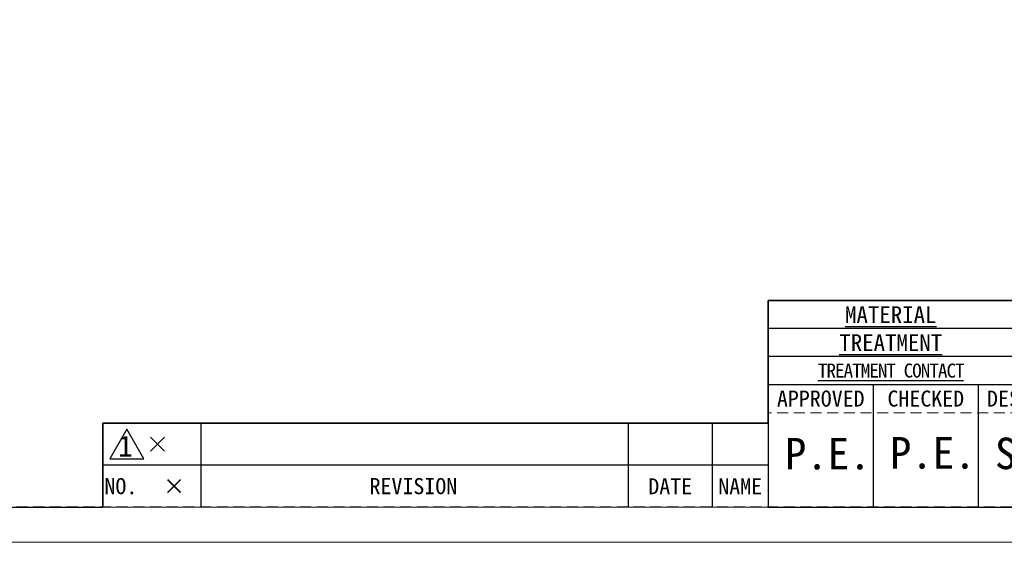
# Model space of a CAD drawing. Header units: millimetres. Extents: x -201 to 202, y 143 to 428.
# Tile 2 of 24: x -90 to 50, y 143 to 217. Entities that reach past the tile are written whole.
import ezdxf
from ezdxf.enums import TextEntityAlignment as Align

# ---------------------------------------------------------------- set-up
doc = ezdxf.new("R2010")
doc.units = ezdxf.units.MM
doc.header["$LTSCALE"] = 0.25
doc.linetypes.add('HIDDEN', pattern=[9.525, 6.35, -3.175])
doc.layers.add('EMPTY LINE', color=252, linetype='Continuous', lineweight=0, plot=False)
doc.layers.add('FORM', color=7, linetype='Continuous')
doc.styles.add('VS Standard', font='msgothic.ttc', dxfattribs={"height": 3})
doc.styles.add('VS Standard(小)', font='txt', dxfattribs={"height": 2.4})

# ---------------------------------------------------------------- blocks, each defined once
blk = doc.blocks.new('表題欄金物用_ver2.0.0')
at = {"layer": 'FORM', "color": 0}
for p, q in [((-11, 40.5), (-191, 40.5)), ((-191, 40.5), (-191, 28.5)), ((-39, 36.5), (-191, 36.5)), ((-39, 32.5), (-191, 32.5)), ((-11, 28.5), (-191, 28.5)), ((-191, 28.5), (-191, 11)), ((-176, 28.5), (-176, 11)), ((-161, 28.5), (-161, 11)), ((-272, 23), (-286, 23)), ((-286, 23), (-286, 17)), ((-211, 23), (-272, 23)), ((-272, 23), (-272, 17)), ((-211, 23), (-211, 17)), ((-199, 23), (-211, 23)), ((-199, 23), (-199, 17)), ((-191, 23), (-199, 23)), ((-279.19, 21), (-277.19, 19)), ((-279.19, 19), (-277.19, 21)), ((-286, 17), (-286, 11)), ((-272, 17), (-286, 17)), ((-272, 17), (-272, 11)), ((-211, 17), (-272, 17)), ((-211, 17), (-211, 11)), ((-199, 17), (-211, 17)), ((-199, 17), (-199, 11)), ((-191, 17), (-199, 17)), ((-191, 11), (-11, 11))]:
    blk.add_line(p, q, dxfattribs=at)
at = {"layer": 'FORM', "color": 0, "linetype": 'HIDDEN', "lineweight": 9}
blk.add_line((-131, 24.5), (-191, 24.5), dxfattribs=at)
at = {"layer": 'FORM', "color": 0, "lineweight": 15}
blk.add_line((-191, 11), (-286, 11), dxfattribs=at)
at = {"layer": 'FORM', "color": 0}
blk.add_lwpolyline([(-282.58, 22.13), (-285.01, 17.93), (-280.16, 17.93)], close=True, dxfattribs=at)
at = {"layer": 'FORM', "color": 0, "attachment_point": 5}
for s, insert, char_height, width, style in [('{\\LMATERIAL}', (-173.5, 38.5), 2.4, 36.5, 'VS Standard(小)'), ('{\\LTREATMENT}', (-173.5, 34.5), 2.4, 36.5, 'VS Standard(小)'), ('{\\T0.9;\\LTREATMENT CONTACT}', (-173.5, 30.5), 2, 36.5, 'VS Standard(小)'), ('{\\fＭＳ ゴシック|b0|i0|c128|p49;APPROVED}', (-183.5, 26.5), 2.3, 15, 'VS Standard'), ('{\\fＭＳ ゴシック|b0|i0|c128|p49;CHECKED}', (-168.5, 26.5), 2.3, 15, 'VS Standard'), ('{\\fＭＳ ゴシック|b0|i0|c128|p49;DESIGNED}', (-153.5, 26.5), 2.3, 15, 'VS Standard'), ('NO.', (-283.44, 14), 2.3, 14, 'VS Standard'), ('REVISION', (-241.67, 14), 2.3, 46, 'VS Standard'), ('\\pxi-3,l4,t4;×^I', (-276.99, 14), 2.3, 14, 'VS Standard'), ('{\\fMS Gothic|b0|i0|c128|p49;DATE}', (-204.99, 14), 2.3, 12, 'VS Standard'), ('NAME', (-195, 14), 2.3, 8, 'VS Standard')]:
    blk.add_mtext(s, dxfattribs=dict(at, insert=insert, char_height=char_height, width=width, style=style))
at = {"layer": 'FORM', "color": 0, "insert": (-282.79, 19.73), "char_height": 3, "attachment_point": 5, "style": 'VS Standard'}
blk.add_mtext('1', dxfattribs=at)
at = {"layer": 'FORM', "color": 0}
for tag, height, style, p in [('材料', 2.8, 'VS Standard', (-133, 38.5)), ('一般面取', 2.8, 'VS Standard', (-57, 38.5)), ('処理', 2.8, 'VS Standard', (-133, 34.5)), ('仕上', 2.8, 'VS Standard', (-57, 34.5)), ('処理接点', 2.8, 'VS Standard', (-133, 30.5)), ('偏芯', 2.8, 'VS Standard', (-57, 30.5)), ('一般公差', 2.4, 'VS Standard(小)', (-106, 26.31)), ('適用（機種名）', 3.6, 'VS Standard', (-44.75, 24.75)), ('角度', 2.4, 'VS Standard(小)', (-106, 21.94)), ('NAME', 3.5, 'VS Standard', (-44.75, 18.5)), ('SCALE', 2.4, 'VS Standard(小)', (-106, 17.56)), ('DATE', 2.4, 'VS Standard(小)', (-106, 13.19)), ('DRAW_NO.', 3.5, 'VS Standard', (-44.75, 13.5))]:
    blk.add_attdef(tag, text='', height=height, dxfattribs=dict(at, style=style)).set_placement(p, align=Align.MIDDLE_CENTER)
at = {"layer": 'FORM', "color": 0, "style": 'VS Standard'}
for tag, p in [('CHECKED', (-167.5, 15.18)), ('DRAWN', (-137.5, 15.23)), ('APPROVED', (-182.5, 15.06)), ('DESIGNED', (-152.5, 15.09))]:
    blk.add_attdef(tag, text='', height=4.5, dxfattribs=at).set_placement(p, align=Align.BOTTOM_CENTER)

msp = doc.modelspace()

# ---------------------------------------------------------------- linework, layer by layer
at = {"layer": 'EMPTY LINE'}
msp.add_line((-201.5, 142.75), (201.5, 142.75), dxfattribs=at)
at = {"layer": 'FORM', "linetype": 'HIDDEN'}
msp.add_lwpolyline([(-196.5, 422.75), (196.5, 422.75), (196.5, 147.75), (-196.5, 147.75)], close=True, dxfattribs=at)
at = {"layer": 'FORM'}
msp.add_lwpolyline([(-196.5, 422.75), (-196.5, 147.75), (-78.5, 147.75), (-78.5, 159.75), (16.5, 159.75), (16.5, 177.25), (196.5, 177.25), (196.5, 422.75), (-196.5, 422.75)], close=True, dxfattribs=at)

# ---------------------------------------------------------------- block references
ref = msp.add_blockref('表題欄金物用_ver2.0.0', (207.5, 136.75), dxfattribs=at)
ref.add_attrib('DESIGNED', 'S.K.', dxfattribs={"color": 0, "height": 4.5, "style": 'VS Standard'}).set_placement((55, 151.8412), align=Align.BOTTOM_CENTER)
ref.add_attrib('CHECKED', 'P.E.', dxfattribs={"color": 0, "height": 4.5, "style": 'VS Standard'}).set_placement((40, 151.9272), align=Align.BOTTOM_CENTER)
ref.add_attrib('APPROVED', 'P.E.', dxfattribs={"color": 0, "height": 4.5, "style": 'VS Standard'}).set_placement((25, 151.8117), align=Align.BOTTOM_CENTER)

doc.saveas('drawing.dxf')
